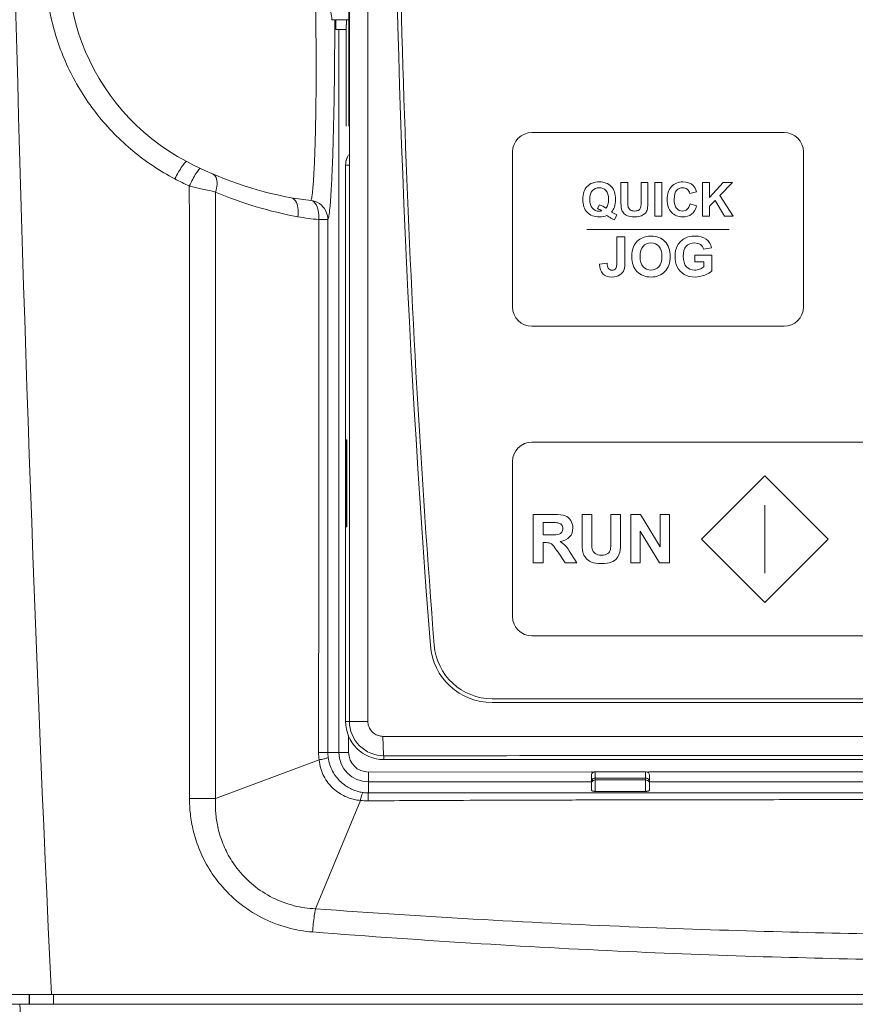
# Model space of a CAD drawing. Header units: millimetres. Extents: x -473 to 23648, y -382 to 1866.
# Tile 87 of 256: x 3695 to 3739, y 84 to 135. Entities that reach past the tile are written whole.
import ezdxf

# ---------------------------------------------------------------- set-up
doc = ezdxf.new("R2010")
doc.units = ezdxf.units.MM
doc.header["$LTSCALE"] = 80
doc.layers.get('0').update_dxf_attribs({"linetype": 'CONTINUOUS'})

msp = doc.modelspace()

# ---------------------------------------------------------------- linework, layer by layer
at = {"linetype": 'Continuous', "lineweight": 0}
for p, q in [((3712.468, 204.018), (3712.468, 98.617)), ((3713.419, 204.018), (3713.419, 98.618)), ((3712.432, 129.318), (3712.432, 149.318)), ((3712.417, 134.82), (3711.564, 134.82)), ((3711.761, 134.82), (3711.761, 134.32)), ((3712.312, 134.82), (3712.312, 134.559)), ((3712.298, 134.32), (3711.761, 134.32)), ((3711.926, 97.02), (3711.926, 134.32)), ((3712.298, 134.559), (3712.298, 129.318)), ((3712.27, 127.318), (3712.27, 98.618)), ((3712.437, 127.318), (3712.27, 127.318)), ((3711.354, 124.509), (3710.888, 124.508)), ((3711.355, 97.02), (3711.354, 124.509)), ((3712.291, 113.146), (3712.326, 113.146)), ((3712.291, 108.646), (3712.291, 113.146)), ((3712.318, 108.896), (3712.318, 112.896)), ((3712.326, 113.146), (3712.326, 108.646)), ((3712.326, 108.646), (3712.291, 108.646)), ((3719.831, 99.785), (3776.054, 99.785)), ((3776.054, 99.585), (3719.831, 99.585)), ((3712.27, 98.618), (3712.468, 98.617)), ((3713.419, 98.618), (3712.468, 98.618)), ((3712.425, 97.02), (3712.425, 97.894)), ((3714.195, 97.844), (3781.69, 97.844)), ((3705.566, 94.64), (3710.902, 96.632)), ((3710.878, 97.019), (3711.355, 97.02)), ((3711.355, 97.02), (3712.425, 97.02)), ((3714.243, 96.646), (3714.243, 96.844)), ((3714.243, 96.646), (3781.643, 96.646)), ((3724.943, 96.015), (3713.443, 96.003)), ((3727.743, 96.02), (3725.143, 96.02)), ((3725.143, 95.005), (3725.143, 96.02)), ((3727.743, 96.02), (3727.743, 95.005)), ((3767.943, 96.015), (3727.943, 96.015)), ((3713.443, 94.928), (3713.443, 96.003)), ((3724.943, 95.072), (3724.943, 95.818)), ((3725.143, 95.689), (3727.743, 95.689)), ((3725.143, 95.598), (3727.743, 95.598)), ((3727.943, 95.818), (3727.943, 95.072)), ((3724.943, 95.503), (3713.443, 95.503)), ((3727.743, 95.005), (3725.143, 95.005)), ((3767.943, 95.503), (3727.943, 95.503)), ((3710.711, 88.947), (3713.034, 94.538)), ((3674.995, 84.52), (3820.89, 84.52)), ((3695.945, 84.02), (3695.945, 84.52)), ((3695.976, 84.02), (3695.976, 84.52)), ((3697.208, 84.02), (3697.208, 84.52)), ((3674.995, 84.02), (3820.89, 84.02))]:
    msp.add_line(p, q, dxfattribs=at)
for centre, radius, start, end in [((4337.543, 151.12), 622.8, 175.51072, 184.474232), ((6084.253, 196.032), 2389.761, 180.000291, 182.674534), ((4337.543, 151.12), 622.6, 179.582278, 184.474232), ((3709.443, 137.667), 11.5, 158.8193, 242.1819), ((3713.277, 127.316), 1.007, 157.5777, 179.9213), ((3713.299, 127.306), 1.03, 157.499, 158.4939), ((3713.266, 127.32), 0.995, 148.1446, 157.5124), ((3713.295, 127.308), 1.025, 148.4267, 157.5084), ((3712.803, 144.035), 18.7, 242.1819, 259.6935), ((3712.762, 144.304), 19.991, 242.2768, 244.6767), ((3718.26, 185.447), 60.857, 256.65292, 257.96109), ((3713.328, 144.039), 19.703, 246.8001, 259.7187), ((3711.454, 136.608), 11.152, 259.6857, 264.9849), ((3711.875, 136.014), 11.548, 259.7095, 265.1016), ((3719.831, 102.785), 3.2, 184.4742, 270), ((3719.831, 102.785), 3, 184.4742, 270), ((3714.243, 98.618), 1.972, 180, 270), ((3714.242, 98.618), 1.774, 180.0147, 270.0196), ((3713.93, 97.019), 3.052, 179.9998, 187.2853), ((3713.378, 97.02), 2.023, 180.0048, 187.4383), ((3713.443, 97.02), 1.517, 180, 270), ((3713.443, 97.02), 1.017, 180, 270), ((3725.143, 95.82), 0.2, 102.3289, 113.9043), ((3725.143, 95.82), 0.2, 90.0106, 102.3123), ((3727.743, 95.82), 0.2, 66.0892, 89.9995), ((3713.405, 97.584), 3.069, 263.0589, 270.4056), ((3713.445, 96.942), 2.014, 262.3814, 269.9407), ((6069.243, 196.02), 2376.407, 182.701348, 184.482344)]:
    msp.add_arc(centre, radius, start, end, dxfattribs=at)
for points, start_tangent, end_tangent in [([(3703.462, 126.608), (3701.298, 128.051), (3699.481, 129.906), (3698.093, 132.083), (3697.181, 134.505), (3696.789, 137.069), (3696.938, 139.672), (3697.623, 142.18)], (-0.885033, 0.465528), (0.362228, 0.93209)), ([(3710.715, 135.59), (3710.746, 133.481), (3710.747, 131.401), (3710.724, 129.509), (3710.682, 127.933), (3710.631, 126.808), (3710.579, 126.083), (3710.527, 125.672), (3710.479, 125.499)], (0.02315, -0.999732), (-0.529471, -0.848328)), ([(3711.453, 135.591), (3711.513, 135.203), (3711.564, 134.82)], (0.161559, -0.986863), (0.123672, -0.992323)), ([(3711.713, 134.82), (3711.701, 132.613), (3711.672, 130.459), (3711.628, 128.527), (3711.573, 126.947), (3711.514, 125.826), (3711.458, 125.102), (3711.404, 124.686), (3711.354, 124.509)], (-0.002325, -0.999997), (-0.515516, -0.85688)), ([(3703.462, 126.608), (3703.657, 126.962), (3703.844, 127.258), (3703.992, 127.447), (3704.076, 127.496)], (0.458401, 0.888745), (0.884428, -0.466677)), ([(3712.27, 127.318), (3712.341, 127.683)], (0, 1), (0.366599, 0.930379)), ([(3704.211, 126.234), (3704.39, 126.594), (3704.563, 126.896), (3704.703, 127.089), (3704.785, 127.141)], (0.42107, 0.907028), (0.903425, -0.428747)), ([(3705.566, 125.929), (3705.64, 126.341), (3705.59, 126.671), (3705.428, 126.85)], (0.294846, 0.955545), (-0.918957, 0.394358)), ([(3704.217, 94.638), (3704.216, 105.984), (3704.214, 116.504), (3704.211, 126.234)], (-0.000041, 1), (-0.00027, 1)), ([(3705.566, 94.64), (3705.566, 105.882), (3705.566, 116.294), (3705.566, 125.929)], (-0.000063, 1), (0.000065, 1)), ([(3709.812, 124.652), (3709.809, 125.119), (3709.681, 125.475), (3709.457, 125.637)], (0.129377, 0.991596), (-0.983865, 0.178912)), ([(3711.354, 124.509), (3711.239, 124.971), (3710.924, 125.328), (3710.479, 125.499)], (-0.002889, 0.999996), (-0.992321, 0.123692)), ([(3710.888, 124.508), (3710.856, 124.973), (3710.708, 125.33), (3710.479, 125.499)], (0.08354, 0.996504), (-0.973336, 0.229384)), ([(3710.878, 97.019), (3710.88, 100.13), (3710.881, 103.525), (3710.883, 107.175), (3710.884, 111.076), (3710.886, 115.238), (3710.887, 119.692), (3710.888, 124.508)], (0.000614, 1), (0.00025, 1)), ([(3713.419, 98.618), (3713.457, 98.379), (3713.567, 98.163), (3713.739, 97.992), (3713.955, 97.882), (3714.195, 97.844)], (-0.000562, -1), (1, 0.000582)), ([(3714.195, 97.844), (3714.199, 97.465), (3714.209, 97.142), (3714.224, 96.924), (3714.243, 96.844)], (0.000667, -1), (0.96002, -0.27993)), ([(3710.902, 96.632), (3711.148, 96.68), (3711.31, 96.724), (3711.372, 96.758)], (0.984444, 0.1757), (0.282501, 0.959267)), ([(3713.034, 94.538), (3712.794, 94.571), (3712.53, 94.638), (3712.244, 94.748), (3711.948, 94.911), (3711.649, 95.14), (3711.374, 95.437), (3711.149, 95.788), (3710.988, 96.187), (3710.902, 96.632)], (-0.996346, 0.085407), (-0.090254, 0.995919)), ([(3713.178, 94.946), (3712.972, 94.984), (3712.749, 95.05), (3712.514, 95.15), (3712.269, 95.295), (3712.021, 95.494), (3711.79, 95.748), (3711.599, 96.045), (3711.457, 96.38), (3711.372, 96.758)], (-0.991174, 0.132569), (-0.129494, 0.99158)), ([(3714.243, 96.844), (3736.705, 96.854), (3759.18, 96.854), (3781.643, 96.844)], (1, 0.000669), (1, -0.000669)), ([(3724.978, 96.003), (3724.943, 96.015)], (-0.989628, 0.143653), (-0.862748, 0.505635)), ([(3727.943, 96.015), (3727.907, 96.003), (3727.866, 96.003)], (-0.867776, -0.496956), (-0.999342, 0.036274)), ([(3724.943, 95.818), (3724.957, 95.895), (3724.999, 95.959)], (0, 1), (0.695124, 0.718889)), ([(3724.943, 95.489), (3724.969, 95.589), (3725.043, 95.662)], (0, 1), (0.867195, 0.497969)), ([(3724.943, 95.4), (3724.969, 95.499), (3725.043, 95.571)], (0, 1), (0.869093, 0.494649)), ([(3725.062, 96.003), (3725.018, 96.003), (3724.978, 96.003)], (-1, 0), (-0.989628, 0.143653)), ([(3724.999, 95.959), (3725.062, 96.003)], (0.695124, 0.718889), (0.914183, 0.405302)), ([(3725.043, 95.662), (3725.143, 95.689)], (0.867195, 0.497969), (1, 0)), ([(3725.043, 95.571), (3725.143, 95.598)], (0.869093, 0.494649), (1, 0)), ([(3727.843, 95.662), (3727.743, 95.689)], (-0.867195, 0.497969), (-1, 0)), ([(3727.943, 95.4), (3727.916, 95.499), (3727.843, 95.571), (3727.743, 95.598)], (0, 1), (-1, 0)), ([(3727.866, 96.003), (3727.824, 96.003)], (-0.999342, 0.036274), (-1, 0)), ([(3727.824, 96.003), (3727.886, 95.959), (3727.928, 95.895), (3727.943, 95.818)], (0.914183, -0.405302), (0, -1)), ([(3727.943, 95.489), (3727.916, 95.589), (3727.843, 95.662)], (0, 1), (-0.867195, 0.497969)), ([(3725.143, 95.005), (3725.113, 95.006), (3725.094, 95.007), (3725.079, 95.009), (3725.066, 95.011), (3725.054, 95.012), (3725.043, 95.014), (3725.033, 95.016), (3725.014, 95.021), (3724.996, 95.027), (3724.98, 95.033), (3724.966, 95.041), (3724.954, 95.05), (3724.946, 95.06), (3724.943, 95.072)], (-0.999903, 0.013909), (0, 1)), ([(3727.943, 95.072), (3727.939, 95.06), (3727.931, 95.05), (3727.919, 95.041), (3727.905, 95.033), (3727.889, 95.027), (3727.871, 95.021), (3727.852, 95.016), (3727.842, 95.014), (3727.831, 95.012), (3727.819, 95.011), (3727.806, 95.009), (3727.791, 95.007), (3727.772, 95.006), (3727.743, 95.005)], (0, -1), (-0.999903, -0.013909)), ([(3704.217, 94.638), (3704.684, 94.638), (3705.142, 94.639), (3705.566, 94.64)], (1, -0.000283), (0.999993, 0.003733)), ([(3710.567, 87.751), (3709.268, 87.98), (3707.936, 88.497), (3706.748, 89.276), (3705.832, 90.179), (3705.164, 91.127), (3704.704, 92.072), (3704.416, 92.983), (3704.264, 93.84), (3704.217, 94.638)], (-0.997211, 0.07464), (-0.000228, 1)), ([(3710.711, 88.947), (3709.624, 89.106), (3708.507, 89.52), (3707.515, 90.167), (3706.76, 90.925), (3706.222, 91.723), (3705.865, 92.515), (3705.658, 93.275), (3705.566, 93.987), (3705.566, 94.64)], (-0.999252, 0.038677), (0.065715, 0.997838)), ([(3713.034, 94.538), (3713.087, 94.753), (3713.136, 94.893), (3713.178, 94.946)], (0.209229, 0.977867), (0.985626, 0.16894)), ([(3713.427, 94.515), (3713.431, 94.73), (3713.437, 94.872), (3713.443, 94.928)], (0.014967, 0.999888), (0.491953, 0.870621)), ([(3747.943, 94.584), (3745.782, 94.584), (3743.536, 94.584), (3741.291, 94.583), (3739.077, 94.581), (3736.886, 94.58), (3734.65, 94.578), (3732.278, 94.575), (3729.675, 94.572), (3726.826, 94.567), (3723.764, 94.56), (3720.742, 94.552), (3718.01, 94.542), (3715.595, 94.53), (3713.427, 94.515)], (-1, 0), (-0.999973, -0.007382)), ([(3747.943, 94.922), (3745.782, 94.922), (3743.536, 94.922), (3741.292, 94.922), (3739.078, 94.922), (3736.887, 94.923), (3734.652, 94.923), (3732.28, 94.923), (3729.677, 94.923), (3726.829, 94.924), (3723.768, 94.924), (3720.747, 94.925), (3718.018, 94.926), (3715.606, 94.927), (3713.443, 94.928)], (-1, 0), (-1, 0.000689)), ([(3710.567, 87.751), (3710.605, 88.175), (3710.654, 88.58), (3710.711, 88.947)], (0.076392, 0.997078), (0.171714, 0.985147)), ([(3747.943, 87.587), (3741.62, 87.626), (3734.787, 87.757), (3727.389, 88.002), (3719.384, 88.387), (3710.711, 88.947)], (-1, 0.000003), (-0.997299, 0.073447)), ([(3747.943, 86.264), (3741.591, 86.306), (3734.727, 86.45), (3727.298, 86.721), (3719.265, 87.146), (3710.567, 87.751)], (-1, 0.000004), (-0.997008, 0.077298))]:
    msp.add_spline(points, degree=3, dxfattribs=dict(at, start_tangent=start_tangent, end_tangent=end_tangent))
at = {"lineweight": 0}
for points, knots in [([(3721.878, 128.999), (3721.878, 128.999), (3734.878, 128.999), (3734.878, 128.999), (3734.878, 128.999), (3735.428, 128.999), (3735.878, 128.549), (3735.878, 127.999), (3735.878, 127.999), (3735.878, 127.999), (3735.878, 119.999), (3735.878, 119.999), (3735.878, 119.999), (3735.878, 119.449), (3735.428, 118.999), (3734.878, 118.999), (3734.878, 118.999), (3734.878, 118.999), (3721.878, 118.999), (3721.878, 118.999), (3721.878, 118.999), (3721.328, 118.999), (3720.878, 119.449), (3720.878, 119.999), (3720.878, 119.999), (3720.878, 119.999), (3720.878, 127.999), (3720.878, 127.999), (3720.878, 127.999), (3720.878, 128.549), (3721.328, 128.999), (3721.878, 128.999)], [0, 0, 0, 0, 0.125, 0.125, 0.125, 0.125, 0.25, 0.25, 0.25, 0.25, 0.375, 0.375, 0.375, 0.375, 0.5, 0.5, 0.5, 0.5, 0.625, 0.625, 0.625, 0.625, 0.75, 0.75, 0.75, 0.75, 0.875, 0.875, 0.875, 0.875, 1, 1, 1, 1]), ([(3725.977, 124.897), (3726.064, 124.835), (3726.158, 124.786), (3726.26, 124.749), (3726.26, 124.749), (3726.26, 124.749), (3726.13, 124.5), (3726.13, 124.5), (3726.13, 124.5), (3726.077, 124.516), (3726.025, 124.538), (3725.974, 124.565), (3725.974, 124.565), (3725.962, 124.571), (3725.884, 124.623), (3725.739, 124.721), (3725.739, 124.721), (3725.624, 124.67), (3725.498, 124.646), (3725.358, 124.646), (3725.358, 124.646), (3725.09, 124.646), (3724.879, 124.725), (3724.727, 124.883), (3724.727, 124.883), (3724.575, 125.041), (3724.499, 125.263), (3724.499, 125.549), (3724.499, 125.549), (3724.499, 125.835), (3724.575, 126.057), (3724.727, 126.216), (3724.727, 126.216), (3724.88, 126.374), (3725.087, 126.453), (3725.349, 126.453), (3725.349, 126.453), (3725.608, 126.453), (3725.813, 126.374), (3725.965, 126.216), (3725.965, 126.216), (3726.117, 126.057), (3726.193, 125.835), (3726.193, 125.549), (3726.193, 125.549), (3726.193, 125.398), (3726.172, 125.266), (3726.13, 125.151), (3726.13, 125.151), (3726.098, 125.064), (3726.047, 124.979), (3725.977, 124.897)], [0, 0, 0, 0, 0.076923, 0.076923, 0.076923, 0.076923, 0.153846, 0.153846, 0.153846, 0.153846, 0.230769, 0.230769, 0.230769, 0.230769, 0.307692, 0.307692, 0.307692, 0.307692, 0.384615, 0.384615, 0.384615, 0.384615, 0.461538, 0.461538, 0.461538, 0.461538, 0.538462, 0.538462, 0.538462, 0.538462, 0.615385, 0.615385, 0.615385, 0.615385, 0.692308, 0.692308, 0.692308, 0.692308, 0.769231, 0.769231, 0.769231, 0.769231, 0.846154, 0.846154, 0.846154, 0.846154, 0.923077, 0.923077, 0.923077, 0.923077, 1, 1, 1, 1]), ([(3725.693, 125.096), (3725.739, 125.15), (3725.773, 125.214), (3725.795, 125.29), (3725.795, 125.29), (3725.818, 125.365), (3725.829, 125.452), (3725.829, 125.549), (3725.829, 125.549), (3725.829, 125.752), (3725.785, 125.902), (3725.696, 126.002), (3725.696, 126.002), (3725.607, 126.102), (3725.49, 126.152), (3725.347, 126.152), (3725.347, 126.152), (3725.202, 126.152), (3725.086, 126.102), (3724.996, 126.001), (3724.996, 126.001), (3724.907, 125.901), (3724.862, 125.751), (3724.862, 125.549), (3724.862, 125.549), (3724.862, 125.345), (3724.907, 125.192), (3724.996, 125.091), (3724.996, 125.091), (3725.086, 124.99), (3725.199, 124.939), (3725.336, 124.939), (3725.336, 124.939), (3725.386, 124.939), (3725.435, 124.947), (3725.48, 124.964), (3725.48, 124.964), (3725.408, 125.011), (3725.336, 125.047), (3725.262, 125.074), (3725.262, 125.074), (3725.262, 125.074), (3725.361, 125.275), (3725.361, 125.275), (3725.361, 125.275), (3725.477, 125.235), (3725.588, 125.176), (3725.693, 125.096)], [0, 0, 0, 0, 0.083333, 0.083333, 0.083333, 0.083333, 0.166667, 0.166667, 0.166667, 0.166667, 0.25, 0.25, 0.25, 0.25, 0.333333, 0.333333, 0.333333, 0.333333, 0.416667, 0.416667, 0.416667, 0.416667, 0.5, 0.5, 0.5, 0.5, 0.583333, 0.583333, 0.583333, 0.583333, 0.666667, 0.666667, 0.666667, 0.666667, 0.75, 0.75, 0.75, 0.75, 0.833333, 0.833333, 0.833333, 0.833333, 0.916667, 0.916667, 0.916667, 0.916667, 1, 1, 1, 1]), ([(3726.467, 126.424), (3726.467, 126.424), (3726.82, 126.424), (3726.82, 126.424), (3726.82, 126.424), (3726.82, 126.424), (3726.82, 125.477), (3726.82, 125.477), (3726.82, 125.477), (3726.82, 125.327), (3726.825, 125.229), (3726.833, 125.185), (3726.833, 125.185), (3726.848, 125.113), (3726.885, 125.056), (3726.941, 125.012), (3726.941, 125.012), (3726.998, 124.969), (3727.076, 124.947), (3727.174, 124.947), (3727.174, 124.947), (3727.275, 124.947), (3727.35, 124.968), (3727.401, 125.009), (3727.401, 125.009), (3727.452, 125.049), (3727.483, 125.1), (3727.493, 125.159), (3727.493, 125.159), (3727.503, 125.219), (3727.508, 125.318), (3727.508, 125.456), (3727.508, 125.456), (3727.508, 125.456), (3727.508, 126.424), (3727.508, 126.424), (3727.508, 126.424), (3727.508, 126.424), (3727.861, 126.424), (3727.861, 126.424), (3727.861, 126.424), (3727.861, 126.424), (3727.861, 125.505), (3727.861, 125.505), (3727.861, 125.505), (3727.861, 125.295), (3727.852, 125.147), (3727.833, 125.06), (3727.833, 125.06), (3727.814, 124.974), (3727.779, 124.901), (3727.727, 124.841), (3727.727, 124.841), (3727.676, 124.782), (3727.607, 124.734), (3727.522, 124.699), (3727.522, 124.699), (3727.436, 124.663), (3727.323, 124.646), (3727.185, 124.646), (3727.185, 124.646), (3727.018, 124.646), (3726.892, 124.665), (3726.805, 124.703), (3726.805, 124.703), (3726.719, 124.742), (3726.651, 124.792), (3726.601, 124.854), (3726.601, 124.854), (3726.551, 124.915), (3726.518, 124.98), (3726.502, 125.047), (3726.502, 125.047), (3726.479, 125.148), (3726.467, 125.295), (3726.467, 125.491), (3726.467, 125.491), (3726.467, 125.491), (3726.467, 126.424), (3726.467, 126.424)], [0, 0, 0, 0, 0.05, 0.05, 0.05, 0.05, 0.1, 0.1, 0.1, 0.1, 0.15, 0.15, 0.15, 0.15, 0.2, 0.2, 0.2, 0.2, 0.25, 0.25, 0.25, 0.25, 0.3, 0.3, 0.3, 0.3, 0.35, 0.35, 0.35, 0.35, 0.4, 0.4, 0.4, 0.4, 0.45, 0.45, 0.45, 0.45, 0.5, 0.5, 0.5, 0.5, 0.55, 0.55, 0.55, 0.55, 0.6, 0.6, 0.6, 0.6, 0.65, 0.65, 0.65, 0.65, 0.7, 0.7, 0.7, 0.7, 0.75, 0.75, 0.75, 0.75, 0.8, 0.8, 0.8, 0.8, 0.85, 0.85, 0.85, 0.85, 0.9, 0.9, 0.9, 0.9, 0.95, 0.95, 0.95, 0.95, 1, 1, 1, 1]), ([(3728.223, 124.675), (3728.223, 124.675), (3728.223, 126.424), (3728.223, 126.424), (3728.223, 126.424), (3728.223, 126.424), (3728.576, 126.424), (3728.576, 126.424), (3728.576, 126.424), (3728.576, 126.424), (3728.576, 124.675), (3728.576, 124.675), (3728.576, 124.675), (3728.576, 124.675), (3728.223, 124.675), (3728.223, 124.675)], [0, 0, 0, 0, 0.25, 0.25, 0.25, 0.25, 0.5, 0.5, 0.5, 0.5, 0.75, 0.75, 0.75, 0.75, 1, 1, 1, 1]), ([(3730.031, 125.318), (3730.031, 125.318), (3730.373, 125.21), (3730.373, 125.21), (3730.373, 125.21), (3730.32, 125.019), (3730.233, 124.877), (3730.111, 124.784), (3730.111, 124.784), (3729.989, 124.692), (3729.834, 124.646), (3729.646, 124.646), (3729.646, 124.646), (3729.414, 124.646), (3729.224, 124.725), (3729.074, 124.883), (3729.074, 124.883), (3728.925, 125.042), (3728.85, 125.259), (3728.85, 125.534), (3728.85, 125.534), (3728.85, 125.825), (3728.925, 126.051), (3729.075, 126.212), (3729.075, 126.212), (3729.226, 126.373), (3729.423, 126.453), (3729.668, 126.453), (3729.668, 126.453), (3729.882, 126.453), (3730.055, 126.39), (3730.189, 126.264), (3730.189, 126.264), (3730.269, 126.189), (3730.328, 126.082), (3730.368, 125.942), (3730.368, 125.942), (3730.368, 125.942), (3730.018, 125.858), (3730.018, 125.858), (3730.018, 125.858), (3729.998, 125.949), (3729.955, 126.021), (3729.889, 126.073), (3729.889, 126.073), (3729.823, 126.126), (3729.744, 126.152), (3729.65, 126.152), (3729.65, 126.152), (3729.521, 126.152), (3729.415, 126.105), (3729.335, 126.012), (3729.335, 126.012), (3729.254, 125.919), (3729.214, 125.769), (3729.214, 125.56), (3729.214, 125.56), (3729.214, 125.339), (3729.253, 125.182), (3729.333, 125.088), (3729.333, 125.088), (3729.412, 124.994), (3729.516, 124.947), (3729.643, 124.947), (3729.643, 124.947), (3729.737, 124.947), (3729.817, 124.977), (3729.885, 125.037), (3729.885, 125.037), (3729.953, 125.096), (3730.001, 125.19), (3730.031, 125.318)], [0, 0, 0, 0, 0.055556, 0.055556, 0.055556, 0.055556, 0.111111, 0.111111, 0.111111, 0.111111, 0.166667, 0.166667, 0.166667, 0.166667, 0.222222, 0.222222, 0.222222, 0.222222, 0.277778, 0.277778, 0.277778, 0.277778, 0.333333, 0.333333, 0.333333, 0.333333, 0.388889, 0.388889, 0.388889, 0.388889, 0.444444, 0.444444, 0.444444, 0.444444, 0.5, 0.5, 0.5, 0.5, 0.555556, 0.555556, 0.555556, 0.555556, 0.611111, 0.611111, 0.611111, 0.611111, 0.666667, 0.666667, 0.666667, 0.666667, 0.722222, 0.722222, 0.722222, 0.722222, 0.777778, 0.777778, 0.777778, 0.777778, 0.833333, 0.833333, 0.833333, 0.833333, 0.888889, 0.888889, 0.888889, 0.888889, 0.944444, 0.944444, 0.944444, 0.944444, 1, 1, 1, 1]), ([(3730.68, 124.675), (3730.68, 124.675), (3730.68, 126.424), (3730.68, 126.424), (3730.68, 126.424), (3730.68, 126.424), (3731.033, 126.424), (3731.033, 126.424), (3731.033, 126.424), (3731.033, 126.424), (3731.033, 125.647), (3731.033, 125.647), (3731.033, 125.647), (3731.033, 125.647), (3731.746, 126.424), (3731.746, 126.424), (3731.746, 126.424), (3731.746, 126.424), (3732.221, 126.424), (3732.221, 126.424), (3732.221, 126.424), (3732.221, 126.424), (3731.563, 125.743), (3731.563, 125.743), (3731.563, 125.743), (3731.563, 125.743), (3732.257, 124.675), (3732.257, 124.675), (3732.257, 124.675), (3732.257, 124.675), (3731.8, 124.675), (3731.8, 124.675), (3731.8, 124.675), (3731.8, 124.675), (3731.32, 125.496), (3731.32, 125.496), (3731.32, 125.496), (3731.32, 125.496), (3731.033, 125.204), (3731.033, 125.204), (3731.033, 125.204), (3731.033, 125.204), (3731.033, 124.675), (3731.033, 124.675), (3731.033, 124.675), (3731.033, 124.675), (3730.68, 124.675), (3730.68, 124.675)], [0, 0, 0, 0, 0.083333, 0.083333, 0.083333, 0.083333, 0.166667, 0.166667, 0.166667, 0.166667, 0.25, 0.25, 0.25, 0.25, 0.333333, 0.333333, 0.333333, 0.333333, 0.416667, 0.416667, 0.416667, 0.416667, 0.5, 0.5, 0.5, 0.5, 0.583333, 0.583333, 0.583333, 0.583333, 0.666667, 0.666667, 0.666667, 0.666667, 0.75, 0.75, 0.75, 0.75, 0.833333, 0.833333, 0.833333, 0.833333, 0.916667, 0.916667, 0.916667, 0.916667, 1, 1, 1, 1]), ([(3726.261, 123.618), (3726.261, 123.618), (3726.672, 123.618), (3726.672, 123.618), (3726.672, 123.618), (3726.672, 123.618), (3726.672, 122.327), (3726.672, 122.327), (3726.672, 122.327), (3726.672, 122.158), (3726.657, 122.028), (3726.628, 121.937), (3726.628, 121.937), (3726.588, 121.819), (3726.516, 121.723), (3726.411, 121.652), (3726.411, 121.652), (3726.306, 121.579), (3726.167, 121.544), (3725.996, 121.544), (3725.996, 121.544), (3725.795, 121.544), (3725.64, 121.6), (3725.531, 121.713), (3725.531, 121.713), (3725.423, 121.825), (3725.368, 121.991), (3725.367, 122.209), (3725.367, 122.209), (3725.367, 122.209), (3725.755, 122.253), (3725.755, 122.253), (3725.755, 122.253), (3725.76, 122.136), (3725.777, 122.054), (3725.807, 122.005), (3725.807, 122.005), (3725.851, 121.932), (3725.919, 121.896), (3726.01, 121.896), (3726.01, 121.896), (3726.101, 121.896), (3726.166, 121.922), (3726.204, 121.975), (3726.204, 121.975), (3726.242, 122.027), (3726.261, 122.135), (3726.261, 122.301), (3726.261, 122.301), (3726.261, 122.301), (3726.261, 123.618), (3726.261, 123.618)], [0, 0, 0, 0, 0.076923, 0.076923, 0.076923, 0.076923, 0.153846, 0.153846, 0.153846, 0.153846, 0.230769, 0.230769, 0.230769, 0.230769, 0.307692, 0.307692, 0.307692, 0.307692, 0.384615, 0.384615, 0.384615, 0.384615, 0.461538, 0.461538, 0.461538, 0.461538, 0.538462, 0.538462, 0.538462, 0.538462, 0.615385, 0.615385, 0.615385, 0.615385, 0.692308, 0.692308, 0.692308, 0.692308, 0.769231, 0.769231, 0.769231, 0.769231, 0.846154, 0.846154, 0.846154, 0.846154, 0.923077, 0.923077, 0.923077, 0.923077, 1, 1, 1, 1]), ([(3727.027, 122.586), (3727.027, 122.794), (3727.058, 122.968), (3727.12, 123.109), (3727.12, 123.109), (3727.167, 123.213), (3727.23, 123.306), (3727.31, 123.389), (3727.31, 123.389), (3727.39, 123.471), (3727.478, 123.532), (3727.574, 123.572), (3727.574, 123.572), (3727.701, 123.626), (3727.847, 123.653), (3728.013, 123.653), (3728.013, 123.653), (3728.314, 123.653), (3728.554, 123.56), (3728.735, 123.373), (3728.735, 123.373), (3728.915, 123.187), (3729.005, 122.928), (3729.005, 122.596), (3729.005, 122.596), (3729.005, 122.266), (3728.916, 122.009), (3728.737, 121.823), (3728.737, 121.823), (3728.558, 121.637), (3728.318, 121.544), (3728.019, 121.544), (3728.019, 121.544), (3727.716, 121.544), (3727.474, 121.636), (3727.295, 121.821), (3727.295, 121.821), (3727.116, 122.006), (3727.027, 122.261), (3727.027, 122.586)], [0, 0, 0, 0, 0.1, 0.1, 0.1, 0.1, 0.2, 0.2, 0.2, 0.2, 0.3, 0.3, 0.3, 0.3, 0.4, 0.4, 0.4, 0.4, 0.5, 0.5, 0.5, 0.5, 0.6, 0.6, 0.6, 0.6, 0.7, 0.7, 0.7, 0.7, 0.8, 0.8, 0.8, 0.8, 0.9, 0.9, 0.9, 0.9, 1, 1, 1, 1]), ([(3730.276, 122.328), (3730.276, 122.328), (3730.276, 122.672), (3730.276, 122.672), (3730.276, 122.672), (3730.276, 122.672), (3731.163, 122.672), (3731.163, 122.672), (3731.163, 122.672), (3731.163, 122.672), (3731.163, 121.86), (3731.163, 121.86), (3731.163, 121.86), (3731.077, 121.776), (3730.952, 121.702), (3730.788, 121.639), (3730.788, 121.639), (3730.624, 121.576), (3730.459, 121.544), (3730.291, 121.544), (3730.291, 121.544), (3730.078, 121.544), (3729.892, 121.588), (3729.733, 121.678), (3729.733, 121.678), (3729.574, 121.767), (3729.455, 121.895), (3729.375, 122.062), (3729.375, 122.062), (3729.296, 122.229), (3729.256, 122.409), (3729.256, 122.605), (3729.256, 122.605), (3729.256, 122.817), (3729.3, 123.006), (3729.389, 123.172), (3729.389, 123.172), (3729.478, 123.336), (3729.608, 123.463), (3729.78, 123.551), (3729.78, 123.551), (3729.911, 123.619), (3730.074, 123.653), (3730.269, 123.653), (3730.269, 123.653), (3730.522, 123.653), (3730.72, 123.6), (3730.862, 123.494), (3730.862, 123.494), (3731.004, 123.387), (3731.096, 123.241), (3731.137, 123.053), (3731.137, 123.053), (3731.137, 123.053), (3730.728, 122.977), (3730.728, 122.977), (3730.728, 122.977), (3730.699, 123.077), (3730.645, 123.156), (3730.565, 123.214), (3730.565, 123.214), (3730.486, 123.272), (3730.387, 123.301), (3730.269, 123.301), (3730.269, 123.301), (3730.089, 123.301), (3729.946, 123.244), (3729.839, 123.13), (3729.839, 123.13), (3729.733, 123.015), (3729.68, 122.846), (3729.68, 122.622), (3729.68, 122.622), (3729.68, 122.38), (3729.734, 122.198), (3729.842, 122.077), (3729.842, 122.077), (3729.949, 121.956), (3730.09, 121.896), (3730.264, 121.896), (3730.264, 121.896), (3730.351, 121.896), (3730.437, 121.913), (3730.524, 121.946), (3730.524, 121.946), (3730.61, 121.98), (3730.685, 122.022), (3730.747, 122.069), (3730.747, 122.069), (3730.747, 122.069), (3730.747, 122.328), (3730.747, 122.328), (3730.747, 122.328), (3730.747, 122.328), (3730.276, 122.328), (3730.276, 122.328)], [0, 0, 0, 0, 0.041667, 0.041667, 0.041667, 0.041667, 0.083333, 0.083333, 0.083333, 0.083333, 0.125, 0.125, 0.125, 0.125, 0.166667, 0.166667, 0.166667, 0.166667, 0.208333, 0.208333, 0.208333, 0.208333, 0.25, 0.25, 0.25, 0.25, 0.291667, 0.291667, 0.291667, 0.291667, 0.333333, 0.333333, 0.333333, 0.333333, 0.375, 0.375, 0.375, 0.375, 0.416667, 0.416667, 0.416667, 0.416667, 0.458333, 0.458333, 0.458333, 0.458333, 0.5, 0.5, 0.5, 0.5, 0.541667, 0.541667, 0.541667, 0.541667, 0.583333, 0.583333, 0.583333, 0.583333, 0.625, 0.625, 0.625, 0.625, 0.666667, 0.666667, 0.666667, 0.666667, 0.708333, 0.708333, 0.708333, 0.708333, 0.75, 0.75, 0.75, 0.75, 0.791667, 0.791667, 0.791667, 0.791667, 0.833333, 0.833333, 0.833333, 0.833333, 0.875, 0.875, 0.875, 0.875, 0.916667, 0.916667, 0.916667, 0.916667, 0.958333, 0.958333, 0.958333, 0.958333, 1, 1, 1, 1]), ([(3727.451, 122.599), (3727.451, 122.369), (3727.505, 122.193), (3727.611, 122.074), (3727.611, 122.074), (3727.718, 121.955), (3727.853, 121.896), (3728.018, 121.896), (3728.018, 121.896), (3728.181, 121.896), (3728.316, 121.955), (3728.422, 122.073), (3728.422, 122.073), (3728.527, 122.192), (3728.579, 122.369), (3728.579, 122.605), (3728.579, 122.605), (3728.579, 122.839), (3728.528, 123.013), (3728.426, 123.128), (3728.426, 123.128), (3728.323, 123.243), (3728.187, 123.301), (3728.018, 123.301), (3728.018, 123.301), (3727.848, 123.301), (3727.711, 123.242), (3727.607, 123.126), (3727.607, 123.126), (3727.503, 123.01), (3727.451, 122.835), (3727.451, 122.599)], [0, 0, 0, 0, 0.125, 0.125, 0.125, 0.125, 0.25, 0.25, 0.25, 0.25, 0.375, 0.375, 0.375, 0.375, 0.5, 0.5, 0.5, 0.5, 0.625, 0.625, 0.625, 0.625, 0.75, 0.75, 0.75, 0.75, 0.875, 0.875, 0.875, 0.875, 1, 1, 1, 1]), ([(3721.878, 113.026), (3721.878, 113.026), (3739.401, 113.026), (3739.401, 113.026), (3739.401, 113.026), (3739.952, 113.026), (3740.401, 112.575), (3740.401, 112.026), (3740.401, 112.026), (3740.401, 112.026), (3740.401, 104.026), (3740.401, 104.026), (3740.401, 104.026), (3740.401, 103.476), (3739.951, 103.026), (3739.401, 103.026), (3739.401, 103.026), (3739.401, 103.026), (3721.878, 103.026), (3721.878, 103.026), (3721.878, 103.026), (3721.328, 103.026), (3720.878, 103.476), (3720.878, 104.026), (3720.878, 104.026), (3720.878, 104.026), (3720.878, 112.026), (3720.878, 112.026), (3720.878, 112.026), (3720.878, 112.576), (3721.328, 113.026), (3721.878, 113.026)], [0, 0, 0, 0, 0.125, 0.125, 0.125, 0.125, 0.25, 0.25, 0.25, 0.25, 0.375, 0.375, 0.375, 0.375, 0.5, 0.5, 0.5, 0.5, 0.625, 0.625, 0.625, 0.625, 0.75, 0.75, 0.75, 0.75, 0.875, 0.875, 0.875, 0.875, 1, 1, 1, 1]), ([(3733.886, 111.286), (3733.886, 111.286), (3737.149, 108.023), (3737.149, 108.023), (3737.149, 108.023), (3737.149, 108.023), (3733.886, 104.759), (3733.886, 104.759), (3733.886, 104.759), (3733.886, 104.759), (3730.622, 108.023), (3730.622, 108.023), (3730.622, 108.023), (3730.622, 108.023), (3733.886, 111.286), (3733.886, 111.286)], [0, 0, 0, 0, 0.25, 0.25, 0.25, 0.25, 0.5, 0.5, 0.5, 0.5, 0.75, 0.75, 0.75, 0.75, 1, 1, 1, 1]), ([(3721.946, 106.799), (3721.946, 106.799), (3721.946, 109.295), (3721.946, 109.295), (3721.946, 109.295), (3721.946, 109.295), (3723.007, 109.295), (3723.007, 109.295), (3723.007, 109.295), (3723.274, 109.295), (3723.468, 109.272), (3723.589, 109.227), (3723.589, 109.227), (3723.709, 109.183), (3723.806, 109.103), (3723.879, 108.989), (3723.879, 108.989), (3723.952, 108.874), (3723.988, 108.743), (3723.988, 108.595), (3723.988, 108.595), (3723.988, 108.408), (3723.933, 108.253), (3723.823, 108.131), (3723.823, 108.131), (3723.713, 108.009), (3723.548, 107.932), (3723.329, 107.901), (3723.329, 107.901), (3723.438, 107.837), (3723.528, 107.767), (3723.599, 107.691), (3723.599, 107.691), (3723.67, 107.615), (3723.765, 107.48), (3723.885, 107.286), (3723.885, 107.286), (3723.885, 107.286), (3724.191, 106.799), (3724.191, 106.799), (3724.191, 106.799), (3724.191, 106.799), (3723.588, 106.799), (3723.588, 106.799), (3723.588, 106.799), (3723.588, 106.799), (3723.224, 107.342), (3723.224, 107.342), (3723.224, 107.342), (3723.094, 107.536), (3723.006, 107.658), (3722.958, 107.709), (3722.958, 107.709), (3722.91, 107.76), (3722.86, 107.794), (3722.806, 107.813), (3722.806, 107.813), (3722.753, 107.832), (3722.669, 107.841), (3722.552, 107.841), (3722.552, 107.841), (3722.552, 107.841), (3722.451, 107.841), (3722.451, 107.841), (3722.451, 107.841), (3722.451, 107.841), (3722.451, 106.799), (3722.451, 106.799), (3722.451, 106.799), (3722.451, 106.799), (3721.946, 106.799), (3721.946, 106.799)], [0, 0, 0, 0, 0.055556, 0.055556, 0.055556, 0.055556, 0.111111, 0.111111, 0.111111, 0.111111, 0.166667, 0.166667, 0.166667, 0.166667, 0.222222, 0.222222, 0.222222, 0.222222, 0.277778, 0.277778, 0.277778, 0.277778, 0.333333, 0.333333, 0.333333, 0.333333, 0.388889, 0.388889, 0.388889, 0.388889, 0.444444, 0.444444, 0.444444, 0.444444, 0.5, 0.5, 0.5, 0.5, 0.555556, 0.555556, 0.555556, 0.555556, 0.611111, 0.611111, 0.611111, 0.611111, 0.666667, 0.666667, 0.666667, 0.666667, 0.722222, 0.722222, 0.722222, 0.722222, 0.777778, 0.777778, 0.777778, 0.777778, 0.833333, 0.833333, 0.833333, 0.833333, 0.888889, 0.888889, 0.888889, 0.888889, 0.944444, 0.944444, 0.944444, 0.944444, 1, 1, 1, 1]), ([(3724.46, 109.295), (3724.46, 109.295), (3724.963, 109.295), (3724.963, 109.295), (3724.963, 109.295), (3724.963, 109.295), (3724.963, 107.943), (3724.963, 107.943), (3724.963, 107.943), (3724.963, 107.729), (3724.97, 107.589), (3724.982, 107.526), (3724.982, 107.526), (3725.004, 107.424), (3725.055, 107.342), (3725.136, 107.28), (3725.136, 107.28), (3725.217, 107.218), (3725.328, 107.187), (3725.469, 107.187), (3725.469, 107.187), (3725.612, 107.187), (3725.72, 107.216), (3725.793, 107.275), (3725.793, 107.275), (3725.865, 107.333), (3725.909, 107.405), (3725.923, 107.49), (3725.923, 107.49), (3725.939, 107.575), (3725.945, 107.717), (3725.945, 107.914), (3725.945, 107.914), (3725.945, 107.914), (3725.945, 109.295), (3725.945, 109.295), (3725.945, 109.295), (3725.945, 109.295), (3726.449, 109.295), (3726.449, 109.295), (3726.449, 109.295), (3726.449, 109.295), (3726.449, 107.984), (3726.449, 107.984), (3726.449, 107.984), (3726.449, 107.684), (3726.436, 107.473), (3726.409, 107.349), (3726.409, 107.349), (3726.381, 107.225), (3726.331, 107.121), (3726.258, 107.036), (3726.258, 107.036), (3726.185, 106.951), (3726.087, 106.883), (3725.965, 106.832), (3725.965, 106.832), (3725.842, 106.782), (3725.682, 106.757), (3725.484, 106.757), (3725.484, 106.757), (3725.246, 106.757), (3725.065, 106.784), (3724.942, 106.839), (3724.942, 106.839), (3724.819, 106.894), (3724.722, 106.966), (3724.65, 107.054), (3724.65, 107.054), (3724.579, 107.141), (3724.532, 107.234), (3724.509, 107.33), (3724.509, 107.33), (3724.476, 107.473), (3724.46, 107.684), (3724.46, 107.964), (3724.46, 107.964), (3724.46, 107.964), (3724.46, 109.295), (3724.46, 109.295)], [0, 0, 0, 0, 0.05, 0.05, 0.05, 0.05, 0.1, 0.1, 0.1, 0.1, 0.15, 0.15, 0.15, 0.15, 0.2, 0.2, 0.2, 0.2, 0.25, 0.25, 0.25, 0.25, 0.3, 0.3, 0.3, 0.3, 0.35, 0.35, 0.35, 0.35, 0.4, 0.4, 0.4, 0.4, 0.45, 0.45, 0.45, 0.45, 0.5, 0.5, 0.5, 0.5, 0.55, 0.55, 0.55, 0.55, 0.6, 0.6, 0.6, 0.6, 0.65, 0.65, 0.65, 0.65, 0.7, 0.7, 0.7, 0.7, 0.75, 0.75, 0.75, 0.75, 0.8, 0.8, 0.8, 0.8, 0.85, 0.85, 0.85, 0.85, 0.9, 0.9, 0.9, 0.9, 0.95, 0.95, 0.95, 0.95, 1, 1, 1, 1]), ([(3726.986, 106.799), (3726.986, 106.799), (3726.986, 109.295), (3726.986, 109.295), (3726.986, 109.295), (3726.986, 109.295), (3727.476, 109.295), (3727.476, 109.295), (3727.476, 109.295), (3727.476, 109.295), (3728.498, 107.628), (3728.498, 107.628), (3728.498, 107.628), (3728.498, 107.628), (3728.498, 109.295), (3728.498, 109.295), (3728.498, 109.295), (3728.498, 109.295), (3728.966, 109.295), (3728.966, 109.295), (3728.966, 109.295), (3728.966, 109.295), (3728.966, 106.799), (3728.966, 106.799), (3728.966, 106.799), (3728.966, 106.799), (3728.46, 106.799), (3728.46, 106.799), (3728.46, 106.799), (3728.46, 106.799), (3727.454, 108.427), (3727.454, 108.427), (3727.454, 108.427), (3727.454, 108.427), (3727.454, 106.799), (3727.454, 106.799), (3727.454, 106.799), (3727.454, 106.799), (3726.986, 106.799), (3726.986, 106.799)], [0, 0, 0, 0, 0.1, 0.1, 0.1, 0.1, 0.2, 0.2, 0.2, 0.2, 0.3, 0.3, 0.3, 0.3, 0.4, 0.4, 0.4, 0.4, 0.5, 0.5, 0.5, 0.5, 0.6, 0.6, 0.6, 0.6, 0.7, 0.7, 0.7, 0.7, 0.8, 0.8, 0.8, 0.8, 0.9, 0.9, 0.9, 0.9, 1, 1, 1, 1]), ([(3722.451, 108.24), (3722.451, 108.24), (3722.823, 108.24), (3722.823, 108.24), (3722.823, 108.24), (3723.065, 108.24), (3723.216, 108.249), (3723.276, 108.27), (3723.276, 108.27), (3723.336, 108.29), (3723.383, 108.326), (3723.418, 108.376), (3723.418, 108.376), (3723.451, 108.426), (3723.469, 108.488), (3723.469, 108.563), (3723.469, 108.563), (3723.469, 108.647), (3723.446, 108.714), (3723.401, 108.766), (3723.401, 108.766), (3723.357, 108.818), (3723.293, 108.85), (3723.211, 108.864), (3723.211, 108.864), (3723.171, 108.87), (3723.048, 108.872), (3722.844, 108.872), (3722.844, 108.872), (3722.844, 108.872), (3722.451, 108.872), (3722.451, 108.872), (3722.451, 108.872), (3722.451, 108.872), (3722.451, 108.24), (3722.451, 108.24)], [0, 0, 0, 0, 0.111111, 0.111111, 0.111111, 0.111111, 0.222222, 0.222222, 0.222222, 0.222222, 0.333333, 0.333333, 0.333333, 0.333333, 0.444444, 0.444444, 0.444444, 0.444444, 0.555556, 0.555556, 0.555556, 0.555556, 0.666667, 0.666667, 0.666667, 0.666667, 0.777778, 0.777778, 0.777778, 0.777778, 0.888889, 0.888889, 0.888889, 0.888889, 1, 1, 1, 1])]:
    msp.add_open_spline(points, degree=3, knots=knots, dxfattribs=at)
for points in [[(3724.714, 123.999), (3724.714, 123.999), (3732.041, 123.999), (3732.041, 123.999)], [(3733.886, 109.773), (3733.886, 109.773), (3733.886, 106.272), (3733.886, 106.272)]]:
    msp.add_open_spline(points, degree=3, dxfattribs=at)

doc.saveas('drawing.dxf')
